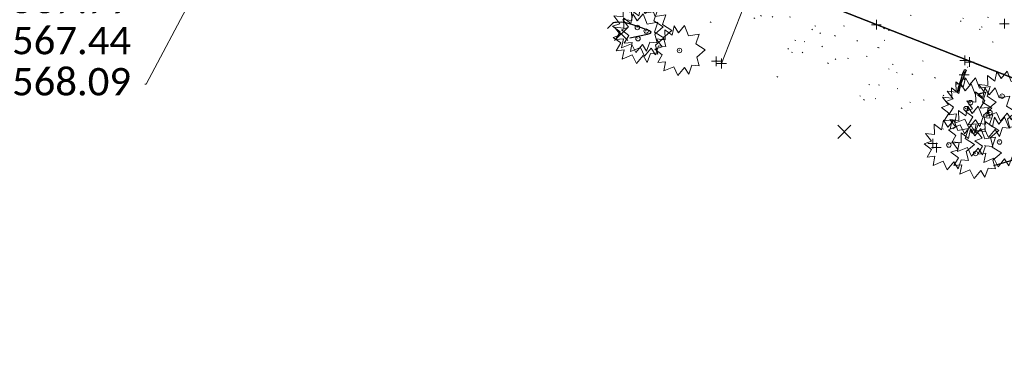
# Model space of a CAD drawing. Extents: x 413123 to 1465301, y 377724 to 504150.
# Tile 149 of 256: x 1463849 to 1463950, y 432905 to 432940. Entities that reach past the tile are written whole.
import ezdxf

# ---------------------------------------------------------------- set-up
doc = ezdxf.new("R2010")
doc.units = 0
doc.header["$MEASUREMENT"] = 0
for name, pattern in [('DGN Style 1', [8.732639, 0.01453, -8.718109]), ('DGN Style 3', [20.342255, 14.530182, -5.812073]), ('DGN Style 5', [10.171127, 4.359055, -5.812073])]:
    doc.linetypes.add(name, pattern=pattern)
for name, color, linetype, lineweight in [('DR_X_Text', 7, 'Continuous', 0), ('DT_X_Contour_Major', 132, 'DGN Style 3', 30), ('DT_X_Terrain_Ground_Line', 92, 'DGN Style 3', 13), ('PV_X_Curb', 120, 'DGN Style 1', 0), ('PV_X_EOP', 7, 'DGN Style 3', 0), ('PV_X_Walk', 120, 'DGN Style 5', 0), ('SV_X_Random_Point (Construction)', 7, 'Continuous', 0), ('VG_X_Cells', 3, 'Continuous', 0)]:
    doc.layers.add(name, color=color, linetype=linetype, lineweight=lineweight)
for name, color, linetype, lineweight, transparency in [('SV_Observation (Construction)', 97, 'DGN Style 1', 0, 0.9), ('SV_Setup (Construction)', 4, 'Continuous', 30, 0.9), ('SV_X_Shot_Marker (Construction)', 40, 'Continuous', 0, 0.5)]:
    doc.layers.add(name, color=color, linetype=linetype, lineweight=lineweight, transparency=transparency)
doc.styles.add('X_Straight-Normal LS 0.50', font='calibril.ttf', dxfattribs={"height": 0.14})
doc.styles.add('X_Straight-Normal LS 0.50_0', font='calibril.ttf')
doc.dimstyles.new('X_Dec-0  Masked  Straight', dxfattribs={"dimtxt": 0.14, "dimasz": 0.14, "dimexe": 0.07, "dimexo": 0.07, "dimgap": 0.07, "dimtad": 1, "dimdec": 0, "dimzin": 3, "dimdsep": 46, "dimtxsty": 'X_Straight-Normal LS 0.50_0', "dimcen": 0, "dimclrd": 7, "dimclre": 7, "dimaunit": 1, "dimadec": 4, "dimazin": 2, "dimtfac": 1, "dimtdec": 0, "dimtofl": 0, "dimtmove": 1, "dimatfit": 1, "dimfxl": 1, "dimtolj": 1, "dimtzin": 3, "dimlwd": 0, "dimlwe": 0, "dimarcsym": 0})

# ---------------------------------------------------------------- blocks, each defined once
blk = doc.blocks.new('SHRUB_89')
at = {"layer": 'VG_X_Cells', "color": 3, "linetype": 'Continuous', "lineweight": 0, "flags": 128}
blk.add_lwpolyline([(-0.0042, 0.0905), (0.026, 0.1272), (0.0468, 0.0746), (0.1013, 0.0836), (0.0844, 0.033), (0.1317, 0.0032), (0.0888, -0.0335), (0.1013, -0.0792), (0.0637, -0.0757), (0.0474, -0.1214), (0.026, -0.0868), (-0.0079, -0.1277), (-0.0293, -0.0833), (-0.0803, -0.1048), (-0.0707, -0.0577), (-0.1113, -0.0619), (-0.0877, -0.0224), (-0.1261, 0.006), (-0.0892, 0.0192), (-0.1195, 0.0593), (-0.0729, 0.0538), (-0.0744, 0.1057), (-0.0367, 0.0773), (-0.0264, 0.1266), (-0.0042, 0.0905)], dxfattribs=at)
at = {"layer": 'VG_X_Cells', "color": 3, "linetype": 'Continuous', "lineweight": 0}
blk.add_circle((0, 0), 0.0115, dxfattribs=at)
blk = doc.blocks.new('SHRUB_90')
at = {"layer": 'VG_X_Cells', "color": 3, "linetype": 'Continuous', "lineweight": 0, "flags": 128}
blk.add_lwpolyline([(-0.0042, 0.0905), (0.026, 0.1272), (0.0468, 0.0746), (0.1013, 0.0836), (0.0844, 0.033), (0.1317, 0.0032), (0.0888, -0.0335), (0.1013, -0.0792), (0.0637, -0.0757), (0.0474, -0.1214), (0.026, -0.0868), (-0.0079, -0.1277), (-0.0293, -0.0833), (-0.0803, -0.1048), (-0.0707, -0.0577), (-0.1113, -0.0619), (-0.0877, -0.0224), (-0.1261, 0.006), (-0.0892, 0.0192), (-0.1195, 0.0593), (-0.0729, 0.0538), (-0.0744, 0.1057), (-0.0367, 0.0773), (-0.0264, 0.1266), (-0.0042, 0.0905)], dxfattribs=at)
at = {"layer": 'VG_X_Cells', "color": 3, "linetype": 'Continuous', "lineweight": 0}
blk.add_circle((0, 0), 0.0115, dxfattribs=at)
blk = doc.blocks.new('SHRUB_91')
at = {"layer": 'VG_X_Cells', "color": 3, "linetype": 'Continuous', "lineweight": 0, "flags": 128}
blk.add_lwpolyline([(-0.0042, 0.0905), (0.026, 0.1273), (0.0468, 0.0746), (0.1013, 0.0836), (0.0844, 0.033), (0.1317, 0.0033), (0.0888, -0.0335), (0.1013, -0.0792), (0.0637, -0.0757), (0.0474, -0.1214), (0.026, -0.0868), (-0.0079, -0.1277), (-0.0293, -0.0833), (-0.0803, -0.1048), (-0.0707, -0.0577), (-0.1113, -0.0619), (-0.0877, -0.0224), (-0.1261, 0.006), (-0.0892, 0.0192), (-0.1195, 0.0593), (-0.0729, 0.0538), (-0.0744, 0.1057), (-0.0367, 0.0773), (-0.0264, 0.1266), (-0.0042, 0.0905)], dxfattribs=at)
at = {"layer": 'VG_X_Cells', "color": 3, "linetype": 'Continuous', "lineweight": 0}
blk.add_circle((0, 0), 0.0115, dxfattribs=at)
blk = doc.blocks.new('SHRUB_92')
at = {"layer": 'VG_X_Cells', "color": 3, "linetype": 'Continuous', "lineweight": 0, "flags": 128}
blk.add_lwpolyline([(-0.0042, 0.0905), (0.026, 0.1273), (0.0468, 0.0746), (0.1013, 0.0836), (0.0844, 0.033), (0.1317, 0.0033), (0.0888, -0.0335), (0.1013, -0.0792), (0.0637, -0.0757), (0.0474, -0.1214), (0.026, -0.0868), (-0.0079, -0.1277), (-0.0293, -0.0833), (-0.0803, -0.1048), (-0.0707, -0.0577), (-0.1113, -0.0619), (-0.0877, -0.0224), (-0.1261, 0.006), (-0.0892, 0.0192), (-0.1195, 0.0593), (-0.0729, 0.0538), (-0.0744, 0.1058), (-0.0367, 0.0773), (-0.0264, 0.1266), (-0.0042, 0.0905)], dxfattribs=at)
at = {"layer": 'VG_X_Cells', "color": 3, "linetype": 'Continuous', "lineweight": 0}
blk.add_circle((0, 0), 0.0115, dxfattribs=at)
blk = doc.blocks.new('SHRUB_93')
at = {"layer": 'VG_X_Cells', "color": 3, "linetype": 'Continuous', "lineweight": 0, "flags": 128}
blk.add_lwpolyline([(-0.0042, 0.0905), (0.026, 0.1273), (0.0468, 0.0746), (0.1013, 0.0836), (0.0844, 0.033), (0.1317, 0.0033), (0.0888, -0.0335), (0.1013, -0.0792), (0.0637, -0.0757), (0.0474, -0.1214), (0.026, -0.0868), (-0.0079, -0.1277), (-0.0293, -0.0833), (-0.0803, -0.1048), (-0.0707, -0.0577), (-0.1113, -0.0619), (-0.0877, -0.0224), (-0.1261, 0.006), (-0.0892, 0.0192), (-0.1195, 0.0593), (-0.0729, 0.0538), (-0.0744, 0.1058), (-0.0367, 0.0773), (-0.0264, 0.1266), (-0.0042, 0.0905)], dxfattribs=at)
at = {"layer": 'VG_X_Cells', "color": 3, "linetype": 'Continuous', "lineweight": 0}
blk.add_circle((0, 0), 0.0115, dxfattribs=at)
blk = doc.blocks.new('SHRUB_94')
at = {"layer": 'VG_X_Cells', "color": 3, "linetype": 'Continuous', "lineweight": 0, "flags": 128}
blk.add_lwpolyline([(-0.0042, 0.0905), (0.026, 0.1272), (0.0468, 0.0746), (0.1013, 0.0836), (0.0844, 0.033), (0.1317, 0.0032), (0.0888, -0.0335), (0.1013, -0.0792), (0.0637, -0.0757), (0.0474, -0.1214), (0.026, -0.0868), (-0.0079, -0.1277), (-0.0293, -0.0833), (-0.0803, -0.1048), (-0.0707, -0.0577), (-0.1113, -0.0619), (-0.0877, -0.0224), (-0.1261, 0.006), (-0.0892, 0.0192), (-0.1195, 0.0593), (-0.0729, 0.0538), (-0.0744, 0.1057), (-0.0367, 0.0773), (-0.0264, 0.1266), (-0.0042, 0.0905)], dxfattribs=at)
at = {"layer": 'VG_X_Cells', "color": 3, "linetype": 'Continuous', "lineweight": 0}
blk.add_circle((0, 0), 0.0115, dxfattribs=at)
blk = doc.blocks.new('SHRUB_95')
at = {"layer": 'VG_X_Cells', "color": 3, "linetype": 'Continuous', "lineweight": 0, "flags": 128}
blk.add_lwpolyline([(-0.0043, 0.0905), (0.026, 0.1273), (0.0467, 0.0746), (0.1013, 0.0836), (0.0844, 0.033), (0.1317, 0.0033), (0.0888, -0.0335), (0.1013, -0.0792), (0.0637, -0.0757), (0.0474, -0.1214), (0.026, -0.0868), (-0.0079, -0.1277), (-0.0293, -0.0833), (-0.0803, -0.1048), (-0.0708, -0.0577), (-0.1113, -0.0619), (-0.0877, -0.0224), (-0.1261, 0.006), (-0.0892, 0.0192), (-0.1195, 0.0593), (-0.0729, 0.0538), (-0.0744, 0.1058), (-0.0368, 0.0773), (-0.0264, 0.1266), (-0.0043, 0.0905)], dxfattribs=at)
at = {"layer": 'VG_X_Cells', "color": 3, "linetype": 'Continuous', "lineweight": 0}
blk.add_circle((0, 0), 0.0115, dxfattribs=at)
blk = doc.blocks.new('SHRUB_96')
at = {"layer": 'VG_X_Cells', "color": 3, "linetype": 'Continuous', "lineweight": 0, "flags": 128}
blk.add_lwpolyline([(-0.0043, 0.0905), (0.026, 0.1273), (0.0467, 0.0746), (0.1013, 0.0836), (0.0844, 0.033), (0.1317, 0.0033), (0.0888, -0.0335), (0.1013, -0.0792), (0.0637, -0.0757), (0.0474, -0.1214), (0.026, -0.0868), (-0.0079, -0.1277), (-0.0293, -0.0833), (-0.0803, -0.1048), (-0.0708, -0.0577), (-0.1113, -0.0619), (-0.0877, -0.0224), (-0.1261, 0.006), (-0.0892, 0.0192), (-0.1195, 0.0593), (-0.0729, 0.0538), (-0.0744, 0.1058), (-0.0367, 0.0773), (-0.0264, 0.1266), (-0.0043, 0.0905)], dxfattribs=at)
at = {"layer": 'VG_X_Cells', "color": 3, "linetype": 'Continuous', "lineweight": 0}
blk.add_circle((0, 0), 0.0115, dxfattribs=at)
blk = doc.blocks.new('SVPT_1828')
at = {"layer": 'SV_X_Shot_Marker (Construction)', "transparency": 33554495}
for p, q in [((-0.025, 0), (0.025, 0)), ((0, 0.025), (0, -0.025))]:
    blk.add_line(p, q, dxfattribs=at)
blk.add_point((0, 0), dxfattribs=at)
blk = doc.blocks.new('SVPT_1829')
at = {"layer": 'SV_X_Shot_Marker (Construction)', "transparency": 33554495}
for p, q in [((-0.025, 0), (0.025, 0)), ((0, 0.025), (0, -0.025))]:
    blk.add_line(p, q, dxfattribs=at)
blk.add_point((0, 0), dxfattribs=at)
blk = doc.blocks.new('SVPT_1830')
at = {"layer": 'SV_X_Shot_Marker (Construction)', "transparency": 33554495}
for p, q in [((-0.025, 0), (0.025, 0)), ((0, 0.025), (0, -0.025))]:
    blk.add_line(p, q, dxfattribs=at)
blk.add_point((0, 0), dxfattribs=at)
blk = doc.blocks.new('SVPT_1831')
at = {"layer": 'SV_X_Shot_Marker (Construction)', "transparency": 33554495}
for p, q in [((-0.025, 0), (0.025, 0)), ((0, 0.025), (0, -0.025))]:
    blk.add_line(p, q, dxfattribs=at)
blk.add_point((0, 0), dxfattribs=at)
blk = doc.blocks.new('SVPT_1832')
at = {"layer": 'SV_X_Shot_Marker (Construction)', "transparency": 33554495}
for p, q in [((-0.025, 0), (0.025, 0)), ((0, 0.025), (0, -0.025))]:
    blk.add_line(p, q, dxfattribs=at)
blk.add_point((0, 0), dxfattribs=at)
blk = doc.blocks.new('X_379')
at = {"layer": 'SV_X_Random_Point (Construction)', "color": 7, "linetype": 'Continuous', "lineweight": 0, "transparency": 33554559}
for p, q in [((-0.0333, -0.0334), (0.0333, 0.0334)), ((-0.0333, 0.0334), (0.0333, -0.0334))]:
    blk.add_line(p, q, dxfattribs=at)
blk = doc.blocks.new('SVPT_1833')
at = {"layer": 'SV_X_Shot_Marker (Construction)', "transparency": 33554495}
for p, q in [((-0.025, 0), (0.025, 0)), ((0, 0.025), (0, -0.025))]:
    blk.add_line(p, q, dxfattribs=at)
blk.add_point((0, 0), dxfattribs=at)
blk = doc.blocks.new('SVPT_1834')
at = {"layer": 'SV_X_Shot_Marker (Construction)', "transparency": 33554495}
for p, q in [((-0.025, 0), (0.025, 0)), ((0, 0.025), (0, -0.025))]:
    blk.add_line(p, q, dxfattribs=at)
blk.add_point((0, 0), dxfattribs=at)
blk = doc.blocks.new('SVPT_1840')
at = {"layer": 'SV_X_Shot_Marker (Construction)', "transparency": 33554495}
for p, q in [((-0.025, 0), (0.025, 0)), ((0, 0.025), (0, -0.025))]:
    blk.add_line(p, q, dxfattribs=at)
blk.add_point((0, 0), dxfattribs=at)
blk = doc.blocks.new('SVPT_1841')
at = {"layer": 'SV_X_Shot_Marker (Construction)', "transparency": 33554495}
for p, q in [((-0.025, 0), (0.025, 0)), ((0, 0.025), (0, -0.025))]:
    blk.add_line(p, q, dxfattribs=at)
blk.add_point((0, 0), dxfattribs=at)
blk = doc.blocks.new('X_382')
at = {"layer": 'SV_X_Random_Point (Construction)', "color": 7, "linetype": 'Continuous', "lineweight": 0, "transparency": 33554559}
for p, q in [((-0.0333, -0.0334), (0.0333, 0.0334)), ((-0.0333, 0.0334), (0.0333, -0.0334))]:
    blk.add_line(p, q, dxfattribs=at)
blk = doc.blocks.new('SHRUB_97')
at = {"layer": 'VG_X_Cells', "color": 3, "linetype": 'Continuous', "lineweight": 0, "flags": 128}
blk.add_lwpolyline([(-0.0042, 0.0905), (0.026, 0.1273), (0.0468, 0.0746), (0.1013, 0.0836), (0.0844, 0.033), (0.1317, 0.0032), (0.0888, -0.0335), (0.1013, -0.0792), (0.0637, -0.0757), (0.0474, -0.1214), (0.026, -0.0868), (-0.0079, -0.1277), (-0.0293, -0.0833), (-0.0803, -0.1048), (-0.0707, -0.0577), (-0.1113, -0.0619), (-0.0877, -0.0224), (-0.1261, 0.006), (-0.0892, 0.0192), (-0.1195, 0.0593), (-0.0729, 0.0538), (-0.0744, 0.1057), (-0.0367, 0.0773), (-0.0264, 0.1266), (-0.0042, 0.0905)], dxfattribs=at)
at = {"layer": 'VG_X_Cells', "color": 3, "linetype": 'Continuous', "lineweight": 0}
blk.add_circle((0, 0), 0.0115, dxfattribs=at)
blk = doc.blocks.new('SHRUB_98')
at = {"layer": 'VG_X_Cells', "color": 3, "linetype": 'Continuous', "lineweight": 0, "flags": 128}
blk.add_lwpolyline([(-0.0042, 0.0905), (0.026, 0.1273), (0.0467, 0.0746), (0.1013, 0.0836), (0.0844, 0.033), (0.1317, 0.0033), (0.0888, -0.0335), (0.1013, -0.0792), (0.0637, -0.0757), (0.0474, -0.1214), (0.026, -0.0868), (-0.0079, -0.1277), (-0.0293, -0.0833), (-0.0803, -0.1048), (-0.0707, -0.0577), (-0.1113, -0.0619), (-0.0877, -0.0224), (-0.1261, 0.006), (-0.0892, 0.0192), (-0.1195, 0.0593), (-0.0729, 0.0538), (-0.0744, 0.1058), (-0.0367, 0.0773), (-0.0264, 0.1266), (-0.0042, 0.0905)], dxfattribs=at)
at = {"layer": 'VG_X_Cells', "color": 3, "linetype": 'Continuous', "lineweight": 0}
blk.add_circle((0, 0), 0.0115, dxfattribs=at)
blk = doc.blocks.new('SHRUB_99')
at = {"layer": 'VG_X_Cells', "color": 3, "linetype": 'Continuous', "lineweight": 0, "flags": 128}
blk.add_lwpolyline([(-0.0042, 0.0905), (0.026, 0.1273), (0.0467, 0.0746), (0.1013, 0.0836), (0.0844, 0.033), (0.1317, 0.0033), (0.0888, -0.0335), (0.1013, -0.0792), (0.0637, -0.0757), (0.0474, -0.1214), (0.026, -0.0868), (-0.0079, -0.1277), (-0.0293, -0.0833), (-0.0803, -0.1048), (-0.0707, -0.0577), (-0.1113, -0.0619), (-0.0877, -0.0224), (-0.1261, 0.006), (-0.0892, 0.0192), (-0.1195, 0.0593), (-0.0729, 0.0538), (-0.0744, 0.1058), (-0.0367, 0.0773), (-0.0264, 0.1266), (-0.0042, 0.0905)], dxfattribs=at)
at = {"layer": 'VG_X_Cells', "color": 3, "linetype": 'Continuous', "lineweight": 0}
blk.add_circle((0, 0), 0.0115, dxfattribs=at)
blk = doc.blocks.new('SHRUB_100')
at = {"layer": 'VG_X_Cells', "color": 3, "linetype": 'Continuous', "lineweight": 0, "flags": 128}
blk.add_lwpolyline([(-0.0042, 0.0905), (0.026, 0.1273), (0.0468, 0.0746), (0.1013, 0.0836), (0.0844, 0.033), (0.1317, 0.0033), (0.0888, -0.0335), (0.1013, -0.0792), (0.0637, -0.0757), (0.0474, -0.1214), (0.026, -0.0868), (-0.0079, -0.1277), (-0.0293, -0.0833), (-0.0803, -0.1048), (-0.0707, -0.0577), (-0.1113, -0.0619), (-0.0877, -0.0224), (-0.1261, 0.006), (-0.0892, 0.0192), (-0.1195, 0.0593), (-0.0729, 0.0538), (-0.0744, 0.1058), (-0.0367, 0.0773), (-0.0264, 0.1266), (-0.0042, 0.0905)], dxfattribs=at)
at = {"layer": 'VG_X_Cells', "color": 3, "linetype": 'Continuous', "lineweight": 0}
blk.add_circle((0, 0), 0.0115, dxfattribs=at)
blk = doc.blocks.new('*U5554', base_point=(1463158.72, 433438.25, 579.59))
at = {"layer": 'DT_X_Contour_Major', "elevation": 575, "flags": 128}
for points in [[(1463911.22, 432938.36), (1463913.04, 432938.72), (1463913.32, 432938.81), (1463913.39, 432938.92), (1463913.24, 432939.05), (1463912.88, 432939.2), (1463911.61, 432939.63), (1463911.18, 432939.77), (1463910.82, 432939.87), (1463910.53, 432939.93), (1463910.32, 432939.94), (1463909.86, 432939.92), (1463909.69, 432939.91), (1463909.55, 432939.87), (1463909.43, 432939.81), (1463909.34, 432939.72), (1463908.95, 432939.29)], [(1463944.87, 432933.4), (1463944.91, 432933.54), (1463944.96, 432933.71), (1463945.02, 432933.9), (1463945.09, 432934.1), (1463945.28, 432934.69), (1463945.35, 432934.87), (1463945.41, 432935.01), (1463945.45, 432935.08), (1463945.48, 432935.1), (1463945.6, 432935.06), (1463944.72, 432932.78), (1463944.87, 432933.4)], [(1463957.28, 432922.2), (1463955.14, 432927.22), (1463948.4, 432925.26)]]:
    blk.add_lwpolyline(points, dxfattribs=at)

msp = doc.modelspace()

# ---------------------------------------------------------------- linework, layer by layer
at = {"layer": 'PV_X_Curb'}
msp.add_line((1463920.06, 432935.95, 575.06), (1463923.49, 432944.81, 574.79), dxfattribs=at)
at = {"layer": 'PV_X_Curb', "extrusion": (0.92641, -0.360151, 0.109799), "elevation": 1200354.99, "flags": 128}
msp.add_lwpolyline([(933955.2, -132021.4), (933963.15, -132020.93), (933964.65, -132021.29)], dxfattribs=at)
at = {"layer": 'PV_X_Curb'}
msp.add_open_spline([(1464212.13, 432930.19, 574.86), (1464211.31, 432926.67, 574.8), (1464208.62, 432919.43, 574.59), (1464203.94, 432911.48, 574.98), (1464198.53, 432907.07, 574.3), (1464195.13, 432904.98, 574.16), (1464190.42, 432902.88, 574.95), (1464184.48, 432901.15, 574.54), (1464177.18, 432901.6, 574.62), (1464172.36, 432902.55, 574.54), (1464170.1, 432903.44, 574.56), (1464162.86, 432906.3, 574.61), (1464155.62, 432909.16, 574.66), (1464148.38, 432912.02, 574.71), (1464141.15, 432914.89, 574.71), (1464133.92, 432917.76, 574.71), (1464126.69, 432920.64, 574.71), (1464118.3, 432923.9, 574.71), (1464109.91, 432927.16, 574.71), (1464101.51, 432930.42, 574.71), (1464094.57, 432933.13, 574.74), (1464087.62, 432935.84, 574.77), (1464080.67, 432938.55, 574.8), (1464073.93, 432941.23, 574.82), (1464067.2, 432943.9, 574.84), (1464060.47, 432946.57, 574.86), (1464057.58, 432947.72, 574.84), (1464054.68, 432948.87, 574.82), (1464051.79, 432950.02, 574.8), (1464048.18, 432951.46, 574.75), (1464044.57, 432952.91, 574.69), (1464040.96, 432954.36, 574.64), (1464036.03, 432956.27, 574.66), (1464031.1, 432958.18, 574.68), (1464026.16, 432960.09, 574.7), (1464025.48, 432960.36, 574.78), (1464024.8, 432960.64, 574.87), (1464024.12, 432960.91, 574.95), (1464019.95, 432962.54, 574.96), (1464015.79, 432964.17, 574.97), (1464011.63, 432965.79, 574.98), (1464011.05, 432966.01, 574.89), (1464010.47, 432966.24, 574.8), (1464009.89, 432966.46, 574.7), (1464003.27, 432969.07, 574.72), (1463996.66, 432971.69, 574.73), (1463990.05, 432974.31, 574.74), (1463988.67, 432974.88, 574.73), (1463987.29, 432975.45, 574.73), (1463985.91, 432976.03, 574.73), (1463985.3, 432976.26, 574.82), (1463984.69, 432976.49, 574.91), (1463984.08, 432976.72, 575.01), (1463979.82, 432978.39, 575.01), (1463975.55, 432980.05, 575.01), (1463971.29, 432981.71, 575.01), (1463963.36, 432984.91, 575.01), (1463955.42, 432988.12, 575.02), (1463947.49, 432991.32, 575.03), (1463941.29, 432993.69, 575.01), (1463935.1, 432996.05, 574.99), (1463928.9, 432998.42, 574.97), (1463921.31, 433001.37, 574.97), (1463913.73, 433004.32, 574.98), (1463906.14, 433007.28, 574.98), (1463898.56, 433010.24, 574.96), (1463890.98, 433013.2, 574.95), (1463883.4, 433016.17, 574.93), (1463881.35, 433016.99, 574.91), (1463879.29, 433017.81, 574.89), (1463877.23, 433018.64, 574.87), (1463876.69, 433018.91, 574.79), (1463876.14, 433019.18, 574.71), (1463875.6, 433019.45, 574.63), (1463866.49, 433023.01, 574.53), (1463857.39, 433026.57, 574.43), (1463848.28, 433030.14, 574.34), (1463842.27, 433032.54, 574.29), (1463836.27, 433034.95, 574.25), (1463830.26, 433037.35, 574.2), (1463827.71, 433038.36, 574.2), (1463825.15, 433039.36, 574.2), (1463822.6, 433040.37, 574.2), (1463822.27, 433040.52, 574.24), (1463821.94, 433040.67, 574.29), (1463821.62, 433040.83, 574.33), (1463814.08, 433043.82, 574.27), (1463806.55, 433046.81, 574.2), (1463799.02, 433049.8, 574.14), (1463790.88, 433052.98, 574.04), (1463782.75, 433056.16, 573.95), (1463774.61, 433059.34, 573.85), (1463767.3, 433062.19, 573.79), (1463759.99, 433065.03, 573.73), (1463752.68, 433067.87, 573.67), (1463745.75, 433070.65, 573.61), (1463738.81, 433073.42, 573.56), (1463731.88, 433076.2, 573.5), (1463723.92, 433079.27, 573.46), (1463715.96, 433082.34, 573.41), (1463708.01, 433085.41, 573.37), (1463699.71, 433088.7, 573.3), (1463691.4, 433091.98, 573.22), (1463683.1, 433095.27, 573.15), (1463675.37, 433098.32, 573.08), (1463667.64, 433101.37, 573), (1463659.91, 433104.42, 572.93), (1463654.18, 433106.7, 572.89), (1463648.46, 433108.97, 572.86), (1463642.73, 433111.25, 572.82), (1463634.99, 433114.3, 572.77), (1463627.25, 433117.34, 572.73), (1463619.51, 433120.39, 572.69), (1463610.35, 433123.93, 572.66), (1463601.19, 433127.48, 572.64), (1463592.02, 433131.03, 572.61), (1463584.38, 433134.09, 572.57), (1463576.74, 433137.14, 572.53), (1463569.1, 433140.2, 572.48), (1463560.42, 433143.64, 572.43), (1463551.75, 433147.08, 572.37), (1463543.08, 433150.52, 572.32), (1463535.02, 433153.67, 572.29), (1463526.97, 433156.83, 572.27), (1463518.91, 433159.99, 572.24), (1463505.27, 433165.37, 572.22), (1463491.64, 433170.76, 572.2), (1463478, 433176.14, 572.18), (1463470.03, 433179.26, 572.16), (1463462.06, 433182.38, 572.15), (1463454.09, 433185.49, 572.13), (1463447.98, 433187.9, 572.11), (1463441.86, 433190.31, 572.08), (1463435.75, 433192.72, 572.06), (1463430.53, 433194.71, 572.02), (1463425.32, 433196.7, 571.99), (1463420.1, 433198.7, 571.95), (1463420.09, 433198.75, 571.96), (1463420.08, 433198.8, 571.97), (1463420.07, 433198.86, 571.98)], degree=3, knots=[0, 0, 0, 0, 0.004234, 0.009368, 0.010634, 0.012595, 0.014091, 0.016844, 0.019865, 0.022727, 0.022727, 0.022727, 0.045455, 0.045455, 0.045455, 0.068182, 0.068182, 0.068182, 0.090909, 0.090909, 0.090909, 0.113636, 0.113636, 0.113636, 0.136364, 0.136364, 0.136364, 0.159091, 0.159091, 0.159091, 0.181818, 0.181818, 0.181818, 0.204545, 0.204545, 0.204545, 0.227273, 0.227273, 0.227273, 0.25, 0.25, 0.25, 0.272727, 0.272727, 0.272727, 0.295455, 0.295455, 0.295455, 0.318182, 0.318182, 0.318182, 0.340909, 0.340909, 0.340909, 0.363636, 0.363636, 0.363636, 0.386364, 0.386364, 0.386364, 0.409091, 0.409091, 0.409091, 0.431818, 0.431818, 0.431818, 0.454545, 0.454545, 0.454545, 0.477273, 0.477273, 0.477273, 0.5, 0.5, 0.5, 0.522727, 0.522727, 0.522727, 0.545455, 0.545455, 0.545455, 0.568182, 0.568182, 0.568182, 0.590909, 0.590909, 0.590909, 0.613636, 0.613636, 0.613636, 0.636364, 0.636364, 0.636364, 0.659091, 0.659091, 0.659091, 0.681818, 0.681818, 0.681818, 0.704545, 0.704545, 0.704545, 0.727273, 0.727273, 0.727273, 0.75, 0.75, 0.75, 0.772727, 0.772727, 0.772727, 0.795455, 0.795455, 0.795455, 0.818182, 0.818182, 0.818182, 0.840909, 0.840909, 0.840909, 0.863636, 0.863636, 0.863636, 0.886364, 0.886364, 0.886364, 0.909091, 0.909091, 0.909091, 0.931818, 0.931818, 0.931818, 0.954545, 0.954545, 0.954545, 0.977273, 0.977273, 0.977273, 1, 1, 1, 1], dxfattribs=at)
at = {"layer": 'PV_X_EOP'}
msp.add_line((1463920.6, 432935.73, 574.66), (1463924.05, 432944.59, 574.69), dxfattribs=at)
msp.add_open_spline([(1464214.2, 432930.01, 574.68), (1464213.21, 432926.36, 574.66), (1464210.34, 432919.11, 574.6), (1464204.82, 432909.1, 574.36), (1464195.49, 432902.67, 574.28), (1464186.15, 432899.57, 574.36), (1464179.77, 432899.41, 574.3), (1464176.99, 432899.67, 574.26), (1464177.04, 432900.13, 574.25), (1464177.09, 432900.6, 574.23), (1464177.14, 432901.06, 574.22), (1464175.93, 432901.3, 574.24), (1464174.71, 432901.55, 574.27), (1464173.49, 432901.79, 574.3), (1464172.31, 432902.18, 574.3), (1464171.13, 432902.56, 574.3), (1464169.94, 432902.94, 574.3), (1464162.72, 432905.84, 574.32), (1464155.5, 432908.74, 574.33), (1464148.28, 432911.64, 574.34), (1464140.96, 432914.5, 574.35), (1464133.64, 432917.37, 574.37), (1464126.32, 432920.23, 574.39), (1464117.99, 432923.52, 574.39), (1464109.67, 432926.81, 574.38), (1464101.34, 432930.1, 574.38), (1464094.34, 432932.76, 574.38), (1464087.34, 432935.42, 574.37), (1464080.34, 432938.08, 574.37), (1464078.57, 432938.78, 574.36), (1464076.8, 432939.49, 574.35), (1464075.03, 432940.19, 574.34), (1464074.79, 432939.76, 574.38), (1464074.55, 432939.33, 574.41), (1464074.31, 432938.9, 574.44), (1464073.47, 432939.2, 574.45), (1464072.63, 432939.5, 574.45), (1464071.8, 432939.8, 574.45), (1464071.97, 432940.31, 574.43), (1464072.14, 432940.83, 574.41), (1464072.32, 432941.34, 574.39), (1464068.29, 432942.9, 574.42), (1464064.27, 432944.47, 574.44), (1464060.24, 432946.03, 574.47), (1464057.4, 432947.18, 574.49), (1464054.57, 432948.33, 574.5), (1464051.73, 432949.48, 574.52), (1464048.06, 432950.94, 574.54), (1464044.4, 432952.4, 574.56), (1464040.73, 432953.86, 574.59), (1464034.96, 432956.11, 574.59), (1464029.2, 432958.35, 574.59), (1464023.44, 432960.6, 574.59), (1464018.91, 432962.41, 574.6), (1464014.39, 432964.22, 574.6), (1464009.86, 432966.02, 574.6), (1464003.21, 432968.65, 574.63), (1463996.56, 432971.28, 574.66), (1463989.9, 432973.9, 574.69), (1463983.64, 432976.34, 574.67), (1463977.39, 432978.78, 574.66), (1463971.13, 432981.21, 574.65), (1463963.16, 432984.3, 574.64), (1463955.18, 432987.39, 574.63), (1463947.21, 432990.48, 574.61), (1463942.06, 432992.54, 574.61), (1463936.91, 432994.6, 574.6), (1463931.76, 432996.66, 574.6), (1463931.53, 432996.24, 574.61), (1463931.3, 432995.81, 574.62), (1463931.07, 432995.39, 574.63), (1463930.28, 432995.67, 574.63), (1463929.49, 432995.95, 574.63), (1463928.7, 432996.23, 574.62), (1463928.81, 432996.71, 574.6), (1463928.91, 432997.18, 574.58), (1463929.02, 432997.65, 574.56), (1463921.27, 433000.7, 574.58), (1463913.51, 433003.76, 574.6), (1463905.76, 433006.81, 574.62), (1463898.17, 433009.79, 574.61), (1463890.58, 433012.78, 574.59), (1463882.98, 433015.76, 574.58), (1463880.97, 433016.58, 574.57), (1463878.95, 433017.4, 574.55), (1463876.93, 433018.21, 574.54), (1463867.31, 433022.07, 574.46), (1463857.68, 433025.92, 574.38), (1463848.06, 433029.77, 574.29), (1463842.09, 433032.15, 574.26), (1463836.12, 433034.53, 574.22), (1463830.15, 433036.91, 574.18), (1463819.7, 433040.98, 574.11), (1463809.26, 433045.05, 574.05), (1463798.81, 433049.12, 573.98), (1463790.69, 433052.37, 573.88), (1463782.57, 433055.63, 573.77), (1463774.45, 433058.88, 573.67), (1463767.13, 433061.74, 573.6), (1463759.81, 433064.59, 573.54), (1463752.49, 433067.45, 573.47), (1463745.57, 433070.15, 573.43), (1463738.65, 433072.85, 573.4), (1463731.73, 433075.55, 573.36), (1463723.78, 433078.71, 573.31), (1463715.84, 433081.86, 573.26), (1463707.89, 433085.02, 573.21), (1463699.55, 433088.26, 573.14), (1463691.21, 433091.51, 573.07), (1463682.87, 433094.75, 573), (1463675.16, 433097.81, 572.93), (1463667.46, 433100.86, 572.85), (1463659.75, 433103.92, 572.78), (1463653.99, 433106.17, 572.71), (1463648.24, 433108.42, 572.64), (1463642.49, 433110.67, 572.58), (1463636.48, 433113.05, 572.49), (1463630.47, 433115.43, 572.41), (1463624.46, 433117.81, 572.32), (1463624.21, 433117.27, 572.38), (1463623.95, 433116.74, 572.45), (1463623.7, 433116.2, 572.51), (1463622.03, 433116.81, 572.5), (1463620.35, 433117.42, 572.49), (1463618.67, 433118.02, 572.48), (1463618.9, 433118.64, 572.45), (1463619.12, 433119.26, 572.42), (1463619.35, 433119.87, 572.38), (1463610.15, 433123.41, 572.39), (1463600.96, 433126.96, 572.41), (1463591.76, 433130.5, 572.42), (1463584.19, 433133.52, 572.38), (1463576.61, 433136.53, 572.35), (1463569.04, 433139.55, 572.31), (1463560.35, 433143, 572.28), (1463551.66, 433146.44, 572.25), (1463542.97, 433149.89, 572.23), (1463534.93, 433153.08, 572.2), (1463526.88, 433156.28, 572.18), (1463518.84, 433159.48, 572.15), (1463505.06, 433164.87, 572.12), (1463491.28, 433170.27, 572.1), (1463477.5, 433175.66, 572.07), (1463469.59, 433178.77, 572.04), (1463461.69, 433181.88, 572.01), (1463453.78, 433184.99, 571.97), (1463447.75, 433187.39, 571.94), (1463441.72, 433189.78, 571.92), (1463435.7, 433192.18, 571.89), (1463430.41, 433194.21, 571.85), (1463425.12, 433196.25, 571.82), (1463419.84, 433198.28, 571.78)], degree=3, knots=[0, 0, 0, 0, 0.004336, 0.009182, 0.012946, 0.017242, 0.020408, 0.020408, 0.020408, 0.040816, 0.040816, 0.040816, 0.061224, 0.061224, 0.061224, 0.081633, 0.081633, 0.081633, 0.102041, 0.102041, 0.102041, 0.122449, 0.122449, 0.122449, 0.142857, 0.142857, 0.142857, 0.163265, 0.163265, 0.163265, 0.183673, 0.183673, 0.183673, 0.204082, 0.204082, 0.204082, 0.22449, 0.22449, 0.22449, 0.244898, 0.244898, 0.244898, 0.265306, 0.265306, 0.265306, 0.285714, 0.285714, 0.285714, 0.306122, 0.306122, 0.306122, 0.326531, 0.326531, 0.326531, 0.346939, 0.346939, 0.346939, 0.367347, 0.367347, 0.367347, 0.387755, 0.387755, 0.387755, 0.408163, 0.408163, 0.408163, 0.428571, 0.428571, 0.428571, 0.44898, 0.44898, 0.44898, 0.469388, 0.469388, 0.469388, 0.489796, 0.489796, 0.489796, 0.510204, 0.510204, 0.510204, 0.530612, 0.530612, 0.530612, 0.55102, 0.55102, 0.55102, 0.571429, 0.571429, 0.571429, 0.591837, 0.591837, 0.591837, 0.612245, 0.612245, 0.612245, 0.632653, 0.632653, 0.632653, 0.653061, 0.653061, 0.653061, 0.673469, 0.673469, 0.673469, 0.693878, 0.693878, 0.693878, 0.714286, 0.714286, 0.714286, 0.734694, 0.734694, 0.734694, 0.755102, 0.755102, 0.755102, 0.77551, 0.77551, 0.77551, 0.795918, 0.795918, 0.795918, 0.816327, 0.816327, 0.816327, 0.836735, 0.836735, 0.836735, 0.857143, 0.857143, 0.857143, 0.877551, 0.877551, 0.877551, 0.897959, 0.897959, 0.897959, 0.918367, 0.918367, 0.918367, 0.938776, 0.938776, 0.938776, 0.959184, 0.959184, 0.959184, 0.979592, 0.979592, 0.979592, 1, 1, 1, 1], dxfattribs=at)
at = {"layer": 'PV_X_Walk'}
msp.add_polyline3d([(1464021.25, 432860.81, 574.07), (1464029.3, 432878.01, 574.38), (1464039.3, 432899.23, 574.76), (1464033.51, 432901.45, 574.93), (1464008.26, 432911.39, 574.9), (1463992.65, 432917.53, 574.9), (1463973.46, 432925.09, 574.83), (1463960.1, 432930.4, 574.83), (1463936.43, 432939.69, 574.78), (1463913.19, 432948.89, 574.75), (1463882.96, 432960.45, 574.97), (1463879.11, 432950.99, 574.42)], dxfattribs=at)
at = {"layer": 'SV_Observation (Construction)', "transparency": 33554434}
for p, q in [((1463904.42, 432952.28, 574.61), (1464226.05, 432826.08, 574.5)), ((1464226.08, 432826.07, 574.48), (1463904.45, 432952.27, 574.65)), ((1464015.42, 432915.96, 574.84), (1463904.45, 432952.27, 574.65)), ((1463989.18, 432926.29, 574.7), (1463904.45, 432952.27, 574.65)), ((1463989.47, 432926.8, 574.52), (1463904.45, 432952.27, 574.65)), ((1463964.91, 432935.78, 574.64), (1463904.45, 432952.27, 574.65)), ((1463962.28, 432935.39, 574.65), (1463904.45, 432952.27, 574.65)), ((1463961.99, 432934.96, 574.76), (1463904.45, 432952.27, 574.65)), ((1463960.1, 432930.4, 574.83), (1463904.45, 432952.27, 574.65)), ((1463963.15, 432929.17, 574.71), (1463904.45, 432952.27, 574.65)), ((1463959.61, 432920.2, 574.73), (1463904.45, 432952.27, 574.65)), ((1463959.05, 432924.42, 575.06), (1463904.45, 432952.27, 574.65)), ((1463960.64, 432926.17, 574.95), (1463904.45, 432952.27, 574.65)), ((1463958.41, 432926.69, 575.1), (1463904.45, 432952.27, 574.65)), ((1463955.19, 432922.89, 574.98), (1463904.45, 432952.27, 574.65)), ((1463954.26, 432926.73, 575.24), (1463904.45, 432952.27, 574.65)), ((1463952.72, 432929.9, 575.29), (1463904.45, 432952.27, 574.65)), ((1463949.02, 432927.71, 575.32), (1463904.45, 432952.27, 574.65)), ((1463946.57, 432926.53, 574.96), (1463904.45, 432952.27, 574.65)), ((1463949.28, 432932.39, 574.84), (1463904.45, 432952.27, 574.65)), ((1463948.05, 432930.71, 574.86), (1463904.45, 432952.27, 574.65)), ((1463946.32, 432928.82, 574.85), (1463904.45, 432952.27, 574.65)), ((1463945.59, 432931.11, 574.85), (1463904.45, 432952.27, 574.65)), ((1463946.05, 432931.72, 574.93), (1463904.45, 432952.27, 574.65)), ((1463943.83, 432927.4, 574.68), (1463904.45, 432952.27, 574.65)), ((1463950.87, 432924.47, 575.15), (1463904.45, 432952.27, 574.65)), ((1463942.56, 432927.13, 574.65), (1463904.45, 432952.27, 574.65)), ((1463942.19, 432927.54, 574.24), (1463904.45, 432952.27, 574.65)), ((1463945.46, 432936.04, 574.69), (1463904.45, 432952.27, 574.65)), ((1463945.4, 432934.56, 575.11), (1463904.45, 432952.27, 574.65)), ((1463945.94, 432935.87, 574.77), (1463904.45, 432952.27, 574.65)), ((1463933.16, 432928.74, 574.17), (1463904.45, 432952.27, 574.65)), ((1463936.43, 432939.69, 574.78), (1463904.45, 432952.27, 574.65)), ((1463949.51, 432939.79, 574.71), (1463904.45, 432952.27, 574.65)), ((1464226.08, 432826.07, 574.48), (1463904.45, 432952.27, 574.65)), ((1463920.6, 432935.73, 574.66), (1463904.45, 432952.27, 574.65)), ((1463920.06, 432935.95, 575.06), (1463904.45, 432952.27, 574.65)), ((1463910.33, 432938.75, 575.03), (1463904.45, 432952.27, 574.65)), ((1463911.98, 432939.41, 575.12), (1463904.45, 432952.27, 574.65)), ((1463912.88, 432939.04, 575.29), (1463904.45, 432952.27, 574.65)), ((1463912.05, 432938.27, 575.24), (1463904.45, 432952.27, 574.65)), ((1463916.29, 432937.06, 575.12), (1463904.45, 432952.27, 574.65)), ((1464226.07, 432826.07, 574.46), (1463904.45, 432952.27, 574.65))]:
    msp.add_line(p, q, dxfattribs=at)
at = {"layer": 'SV_Setup (Construction)', "transparency": 33554434}
for p, q in [((1464226.05, 432826.08, 574.5), (1463904.45, 432952.27, 574.65)), ((1463904.45, 432952.27, 574.65), (1464226.05, 432826.08, 574.5)), ((1463904.45, 432952.27, 574.65), (1464226.05, 432826.08, 574.5))]:
    msp.add_line(p, q, dxfattribs=at)

# ---------------------------------------------------------------- block references
at = {"layer": 'DT_X_Terrain_Ground_Line'}
msp.add_blockref('*U5554', (1463158.72, 433438.25, 579.59), dxfattribs=at)
at = {"layer": 'SV_X_Random_Point (Construction)', "color": 7, "linetype": 'Continuous', "lineweight": 0, "transparency": 33554559, "xscale": 20, "yscale": 20, "zscale": 20}
for name, p in [('X_382', (1463910.33, 432938.75, 575.03)), ('X_379', (1463933.16, 432928.74, 574.17))]:
    msp.add_blockref(name, p, dxfattribs=at)
at = {"layer": 'SV_X_Shot_Marker (Construction)', "transparency": 33554495, "xscale": 20, "yscale": 20, "zscale": 20}
for name, p in [('SVPT_1833', (1463936.43, 432939.69, 574.78)), ('SVPT_1834', (1463949.51, 432939.79, 574.71)), ('SVPT_1841', (1463920.06, 432935.95, 575.06)), ('SVPT_1830', (1463945.46, 432936.04, 574.69)), ('SVPT_1840', (1463920.6, 432935.73, 574.66)), ('SVPT_1832', (1463945.94, 432935.87, 574.77)), ('SVPT_1831', (1463945.4, 432934.56, 575.11)), ('SVPT_1829', (1463942.19, 432927.54, 574.24)), ('SVPT_1828', (1463942.56, 432927.13, 574.65))]:
    msp.add_blockref(name, p, dxfattribs=at)
at = {"layer": 'VG_X_Cells', "color": 3, "linetype": 'Continuous', "lineweight": 0, "xscale": 20, "yscale": 20, "zscale": 20}
for name, p in [('SHRUB_97', (1463911.98, 432939.41, 575.12)), ('SHRUB_98', (1463912.88, 432939.04, 575.29)), ('SHRUB_99', (1463912.05, 432938.27, 575.24)), ('SHRUB_100', (1463916.29, 432937.06, 575.12)), ('SHRUB_91', (1463949.28, 432932.39, 574.84)), ('SHRUB_94', (1463945.59, 432931.11, 574.85)), ('SHRUB_95', (1463946.05, 432931.72, 574.93)), ('SHRUB_92', (1463948.05, 432930.71, 574.86)), ('SHRUB_93', (1463946.32, 432928.82, 574.85)), ('SHRUB_96', (1463943.83, 432927.4, 574.68)), ('SHRUB_89', (1463949.02, 432927.71, 575.32)), ('SHRUB_90', (1463946.57, 432926.53, 574.96))]:
    msp.add_blockref(name, p, dxfattribs=at)

# ---------------------------------------------------------------- texts
at = {"layer": 'DR_X_Text', "insert": (1463860.21, 432952.07), "char_height": 2.8, "attachment_point": 3, "line_spacing_factor": 0.9, "style": 'X_Straight-Normal LS 0.50'}
msp.add_mtext('MH\\PTOP=574.74\\PINV(N)=567.79\\PINV(E)=567.44\\PINV(SW)=568.09', dxfattribs=at)

# ---------------------------------------------------------------- leaders
at = {"layer": 'DR_X_Text', "color": 7, "linetype": 'Continuous', "lineweight": 0, "annotation_type": 0, "has_hookline": 1, "hookline_direction": 1, "text_width": 28.65}
msp.add_leader([(1463882.61, 432972.7), (1463861.75, 432933.63), (1463861.61, 432933.63)], dimstyle='X_Dec-0  Masked  Straight', override={"dimscale": 0, "dimtxt": 0.14, "dimasz": 0.14, "dimtad": 0}, dxfattribs=at)

doc.saveas('drawing.dxf')
